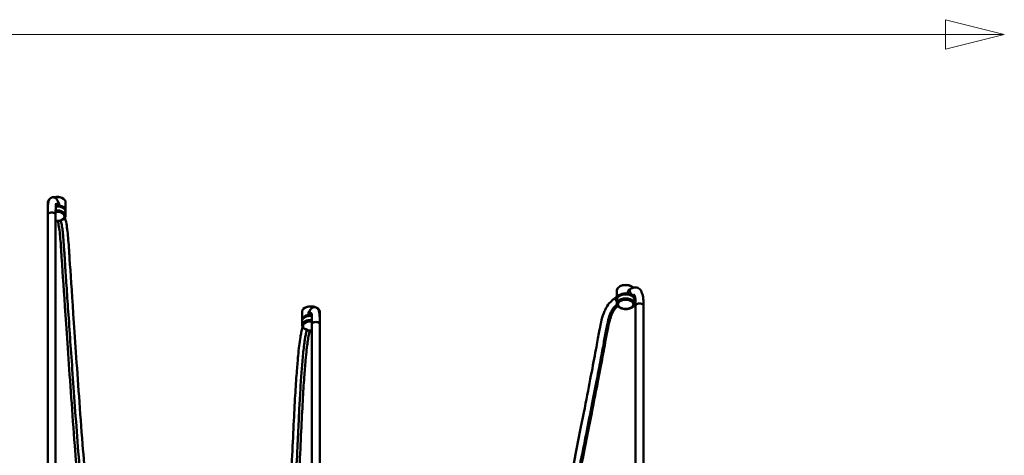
# Model space of a CAD drawing. Header units: millimetres. Extents: x 310 to 3974, y 1182 to 5139.
# Tile 11 of 22: x 2591 to 3594, y 2600 to 3043. Entities that reach past the tile are written whole.
import ezdxf

# ---------------------------------------------------------------- set-up
doc = ezdxf.new("R2010")
doc.units = ezdxf.units.MM
doc.header["$LTSCALE"] = 20
for name, color, linetype, lineweight in [('Widoczne (ISO)', 7, 'Continuous', 50), ('Widoczne wąskie (ISO)', 7, 'Continuous', 50), ('Wymiar (ISO)', 7, 'Continuous', 18)]:
    doc.layers.add(name, color=color, linetype=linetype, lineweight=lineweight)

msp = doc.modelspace()

# ---------------------------------------------------------------- linework, layer by layer
at = {"layer": 'Widoczne (ISO)'}
for p, q in [((2631.4, 2855.8), (2630.2, 2858.4)), ((2635.3, 2861.4), (2635.4, 2861.4)), ((2620.1, 2857.7), (2620.1, 2853.1)), ((2631.4, 2855.9), (2631.4, 2854.3)), ((2631.5, 2853.6), (2631.6, 2853.5)), ((2638.1, 2857.7), (2638.1, 2849.3)), ((2619.9, 2844.7), (2619.9, 2408.9)), ((2627.9, 2844.7), (2627.9, 2408.9)), ((2638.1, 2844), (2638.1, 2848.1)), ((3199.6, 2768), (3199.6, 2759.6)), ((3202.4, 2771.8), (3202.2, 2771.7)), ((3211.6, 2768), (3213.4, 2769)), ((3214.8, 2771.8), (3215, 2771.7)), ((3199.4, 2761), (3199.6, 2761.1)), ((3199.6, 2754.3), (3199.6, 2758.4)), ((3210.4, 2763.9), (3210.5, 2764)), ((3210.9, 2764.6), (3210.9, 2766.3)), ((3216.2, 2761.4), (3217.7, 2762.3)), ((3217.3, 2762.1), (3217.3, 2761)), ((3217.6, 2762.2), (3217.6, 2759.6)), ((3217.6, 2754.3), (3217.6, 2758.4)), ((2881.6, 2749.9), (2881.5, 2749.8)), ((2894.1, 2749.9), (2894.2, 2749.8)), ((3218.7, 2752.1), (3218.7, 2316.3)), ((3226.7, 2752.1), (3226.7, 2316.3)), ((2878.9, 2746.2), (2878.9, 2737.7)), ((2885.3, 2741.9), (2885.4, 2742)), ((2885.5, 2744.3), (2886.8, 2747)), ((2885.5, 2742.8), (2885.5, 2744.4)), ((2896.9, 2746.2), (2896.9, 2741.1)), ((2878.9, 2732.4), (2878.9, 2736.5)), ((2889, 2733.3), (2889, 2060.6)), ((2897, 2733.3), (2897, 2060.6))]:
    msp.add_line(p, q, dxfattribs=at)
for centre, major_axis, ratio, start_param, end_param in [((2629.1, 2857.7), (-9, 0), 0.57735, 5.668037, 6.283185), ((2629.1, 2857.9), (-8.8, 0), 0.57735, 3.926991, 5.094602), ((2629.1, 2857.7), (9, 0), 0.57735, 0, 1.930572), ((2626.5, 2856.8), (3.68, 1.57), 0.7505, 4.847912, 5.956118), ((3208.6, 2768), (-9, 0), 0.57735, 3.649667, 6.283185), ((3208.6, 2768.2), (-8.8, 0), 0.57735, 3.926991, 5.497787), ((3215.6, 2765.7), (2.18, -3.36), 0.538419, 3.89828, 6.266468), ((2887.9, 2746.2), (-9, 0), 0.57735, 4.159574, 6.283185), ((2887.9, 2746.3), (-8.8, 0), 0.57735, 4.107988, 5.497787), ((2887.9, 2746.2), (9, 0), 0.57735, 0, 0.832511), ((2887.9, 2746.3), (-8.8, 0), 0.57735, 3.926991, 3.962601)]:
    msp.add_ellipse(centre, major_axis=major_axis, ratio=ratio, start_param=start_param, end_param=end_param, dxfattribs=at)
for points, knots in [([(2619.9, 2844.7), (2619.9, 2848.9), (2619.9, 2852.9), (2620.5, 2857.3), (2620.6, 2858.4), (2621.2, 2859.8), (2621.3, 2860.1), (2621.7, 2860.6), (2621.8, 2860.9), (2622.4, 2861.5), (2622.8, 2861.8), (2623.7, 2862.3), (2624.1, 2862.5), (2625.1, 2862.6), (2625.6, 2862.6), (2626.5, 2862.4), (2627, 2862.3), (2627.8, 2861.8), (2628.2, 2861.5), (2628.8, 2860.9), (2629.1, 2860.6), (2629.6, 2859.7), (2629.8, 2859.2), (2630.1, 2858.6), (2630.2, 2858.4), (2630.2, 2858.3)], [0, 0, 0, 0, 1.508286, 1.508286, 2.005594, 2.005594, 2.143147, 2.143147, 2.25231, 2.25231, 2.418086, 2.418086, 2.570137, 2.570137, 2.722225, 2.722225, 2.874238, 2.874238, 3.026051, 3.026051, 3.187298, 3.187298, 3.411437, 3.411437, 3.463287, 3.463287, 3.463287, 3.463287]), ([(2630.1, 2858.5), (2630.5, 2858.2), (2630.8, 2857.8), (2631.2, 2856.9), (2631.4, 2856.4), (2631.4, 2855.9)], [-0.3210786, -0.3210786, -0.3210786, -0.3210786, -0.1732118, -0.1732118, 0, 0, 0, 0]), ([(2630.2, 2858.3), (2630.3, 2858), (2630.4, 2857.7), (2630.4, 2857.4), (2630.4, 2857.4), (2630.4, 2857.4)], [1.1357254, 1.1357254, 1.1357254, 1.1357254, 1.2558626, 1.2558626, 1.2586379, 1.2586379, 1.2586379, 1.2586379]), ([(2628.5, 2856.6), (2628.5, 2856.6), (2628.5, 2856.5), (2628.5, 2856.4), (2628.4, 2856.3), (2628.4, 2855.9), (2628.3, 2855.7), (2628.2, 2854.8), (2628.2, 2854.1), (2628, 2852.1), (2628, 2850.6), (2627.9, 2847.6), (2627.9, 2846.2), (2627.9, 2844.7)], [1.164949, 1.164949, 1.164949, 1.164949, 1.233981, 1.233981, 1.339749, 1.339749, 1.51199, 1.51199, 1.822037, 1.822037, 2.428347, 2.428347, 2.971237, 2.971237, 2.971237, 2.971237]), ([(2629.3, 2853.7), (2630.1, 2853.7), (2631, 2853.6), (2632.7, 2853.2), (2633.6, 2853), (2635.1, 2852.3), (2635.9, 2851.8), (2637, 2850.8), (2637.5, 2850.2), (2637.9, 2849.1), (2638.1, 2848.6), (2638.1, 2848.1)], [2.771719, 2.771719, 2.771719, 2.771719, 3.068913, 3.068913, 3.405142, 3.405142, 3.744147, 3.744147, 4.07384, 4.07384, 4.318085, 4.318085, 4.318085, 4.318085]), ([(2631.4, 2854.3), (2631.4, 2854.2), (2631.4, 2854.2), (2631.4, 2854.1), (2631.4, 2854), (2631.4, 2853.9), (2631.5, 2853.8), (2631.5, 2853.7), (2631.5, 2853.6), (2631.5, 2853.6)], [0.32333484, 0.32333484, 0.32333484, 0.32333484, 0.34096573, 0.34096573, 0.35996838, 0.35996838, 0.38086775, 0.38086775, 0.40371433, 0.40371433, 0.40371433, 0.40371433]), ([(2638.1, 2844), (2638.1, 2843.4), (2637.9, 2842.9), (2637.4, 2841.8), (2637, 2841.3), (2636, 2840.3), (2635.3, 2839.9), (2633.8, 2839.1), (2632.9, 2838.8), (2631.1, 2838.5), (2630.1, 2838.4), (2628.7, 2838.3), (2628.3, 2838.4), (2627.9, 2838.4)], [4.318085, 4.318085, 4.318085, 4.318085, 4.583116, 4.583116, 4.872082, 4.872082, 5.200127, 5.200127, 5.53919, 5.53919, 5.875654, 5.875654, 6.026406, 6.026406, 6.026406, 6.026406]), ([(2692.8, 2373.4), (2691.9, 2375.3), (2691.1, 2377.2), (2688.8, 2382.6), (2687.4, 2386.1), (2684.6, 2393.1), (2683.3, 2396.7), (2680.9, 2403.8), (2679.7, 2407.4), (2677.4, 2414.4), (2676.4, 2418), (2674.3, 2424.9), (2673.4, 2428.4), (2671.6, 2435.3), (2670.7, 2438.7), (2669, 2445.5), (2668.2, 2448.9), (2666.7, 2455.8), (2665.9, 2459.2), (2664.5, 2466.2), (2663.8, 2469.7), (2662.5, 2476.9), (2661.8, 2480.6), (2660.5, 2488.2), (2659.9, 2492.2), (2658.6, 2500.5), (2658, 2504.8), (2656.7, 2514.3), (2656.1, 2519.4), (2654.7, 2530.9), (2654, 2537.2), (2652.4, 2552.2), (2651.6, 2560.8), (2649.6, 2582.9), (2648.5, 2596.4), (2646.1, 2626.2), (2645, 2642.6), (2641.6, 2690), (2639.6, 2719), (2636.3, 2766.3), (2635.1, 2784.5), (2633.8, 2804.2), (2633.5, 2809), (2633, 2816.7), (2632.8, 2819.8), (2632.2, 2825.7), (2631.9, 2828.4), (2631.2, 2833.1), (2630.8, 2835.1), (2630.3, 2837.4), (2630.2, 2837.9), (2630, 2838.4)], [2.059597, 2.059597, 2.059597, 2.059597, 2.110386, 2.110386, 2.196638, 2.196638, 2.279344, 2.279344, 2.358203, 2.358203, 2.433434, 2.433434, 2.505602, 2.505602, 2.575479, 2.575479, 2.643973, 2.643973, 2.712113, 2.712113, 2.781097, 2.781097, 2.852409, 2.852409, 2.928071, 2.928071, 3.011203, 3.011203, 3.107474, 3.107474, 3.226094, 3.226094, 3.384577, 3.384577, 3.630292, 3.630292, 3.930292, 3.930292, 4.530292, 4.530292, 5.130292, 5.130292, 5.347719, 5.347719, 5.510789, 5.510789, 5.674006, 5.674006, 5.8105, 5.8105, 5.845981, 5.845981, 5.845981, 5.845981]), ([(2704.3, 2367.9), (2703.2, 2370.2), (2702, 2372.5), (2699.5, 2378), (2698.1, 2381.1), (2695.4, 2387.6), (2694, 2390.9), (2691.5, 2397.7), (2690.3, 2401.1), (2687.9, 2407.9), (2686.8, 2411.4), (2684.7, 2418.2), (2683.6, 2421.6), (2681.7, 2428.3), (2680.8, 2431.6), (2679, 2438.3), (2678.2, 2441.6), (2676.6, 2448.3), (2675.8, 2451.6), (2674.3, 2458.2), (2673.6, 2461.6), (2672.2, 2468.4), (2671.6, 2471.8), (2670.3, 2478.8), (2669.6, 2482.4), (2668.4, 2489.9), (2667.7, 2493.8), (2666.5, 2501.9), (2665.9, 2506.2), (2664.6, 2515.6), (2664, 2520.6), (2662.6, 2532), (2661.9, 2538.3), (2660.3, 2553.2), (2659.5, 2561.8), (2657.5, 2584), (2656.4, 2597.6), (2654.1, 2627.6), (2652.9, 2643.9), (2649.5, 2691.2), (2647.5, 2720.2), (2644.3, 2767.3), (2643.1, 2785.4), (2641.8, 2805), (2641.5, 2809.8), (2641, 2817.5), (2640.7, 2820.7), (2640.2, 2826.5), (2639.9, 2829.3), (2639.1, 2834.5), (2638.7, 2836.9), (2637.9, 2840.1), (2637.6, 2841), (2637.4, 2841.8)], [1.974415, 1.974415, 1.974415, 1.974415, 2.043353, 2.043353, 2.128268, 2.128268, 2.211509, 2.211509, 2.291844, 2.291844, 2.36878, 2.36878, 2.44241, 2.44241, 2.513212, 2.513212, 2.581901, 2.581901, 2.649345, 2.649345, 2.716546, 2.716546, 2.784685, 2.784685, 2.855239, 2.855239, 2.930237, 2.930237, 3.012834, 3.012834, 3.108786, 3.108786, 3.227399, 3.227399, 3.386564, 3.386564, 3.635093, 3.635093, 3.935093, 3.935093, 4.535093, 4.535093, 5.135093, 5.135093, 5.35132, 5.35132, 5.51349, 5.51349, 5.670495, 5.670495, 5.818975, 5.818975, 5.874984, 5.874984, 5.874984, 5.874984]), ([(3210.9, 2766.3), (3210.9, 2766.7), (3211.1, 2767.2), (3211.6, 2768), (3211.9, 2768.4), (3212.6, 2768.7), (3212.9, 2768.8), (3213.2, 2768.9)], [-1.383806, -1.383806, -1.383806, -1.383806, -1.2105941, -1.2105941, -1.0373823, -1.0373823, -0.9225921, -0.9225921, -0.9225921, -0.9225921]), ([(3212.7, 2767.3), (3212.7, 2767.3), (3212.7, 2767.3), (3212.7, 2767.5), (3212.7, 2767.7), (3212.8, 2768.1), (3212.8, 2768.3), (3213, 2768.7), (3213.2, 2768.9), (3213.3, 2769)], [-0.0027753, -0.0027753, -0.0027753, -0.0027753, 0, 0, 0.0805709, 0.0805709, 0.1611765, 0.1611765, 0.2919434, 0.2919434, 0.2919434, 0.2919434]), ([(3213.3, 2769), (3214, 2769.4), (3214.6, 2769.8), (3215.8, 2770.4), (3216.4, 2770.6), (3218, 2770.9), (3219, 2770.9), (3220.7, 2770.4), (3221.4, 2770.1), (3222.6, 2769.2), (3223.2, 2768.7), (3224.1, 2767.5), (3224.5, 2766.8), (3225.3, 2764.9), (3225.7, 2763.8), (3226.4, 2760.3), (3226.6, 2757.9), (3226.7, 2754.4), (3226.7, 2753.2), (3226.7, 2752.1)], [0, 0, 0, 0, 0.242308, 0.242308, 0.450449, 0.450449, 0.77477, 0.77477, 1.032756, 1.032756, 1.287575, 1.287575, 1.593669, 1.593669, 2.054817, 2.054817, 2.945903, 2.945903, 3.365679, 3.365679, 3.365679, 3.365679]), ([(2897, 2331.9), (2898, 2331), (2898.9, 2330.1), (2903.5, 2325.8), (2907.2, 2322.8), (2914.4, 2317.9), (2917.9, 2315.9), (2924.7, 2312.6), (2928.1, 2311.3), (2934.8, 2309.1), (2938.2, 2308.3), (2944.9, 2307.2), (2948.3, 2306.8), (2955.1, 2306.6), (2958.5, 2306.6), (2965.5, 2307.1), (2969.1, 2307.6), (2976.3, 2308.9), (2979.9, 2309.7), (2987.4, 2311.8), (2991.2, 2313.1), (2998.9, 2315.9), (3002.8, 2317.6), (3010.7, 2321.2), (3014.6, 2323.3), (3022.4, 2327.6), (3026.3, 2329.9), (3033.8, 2334.8), (3037.4, 2337.4), (3044.5, 2342.6), (3047.9, 2345.3), (3054.3, 2350.8), (3057.4, 2353.5), (3063.3, 2359), (3066.1, 2361.8), (3071.4, 2367.4), (3073.9, 2370.2), (3078.7, 2375.7), (3081, 2378.5), (3085.3, 2384.2), (3087.4, 2387), (3091.5, 2392.7), (3093.4, 2395.6), (3097.1, 2401.4), (3099, 2404.4), (3102.5, 2410.6), (3104.2, 2413.7), (3107.6, 2420.3), (3109.3, 2423.7), (3112.7, 2430.9), (3114.3, 2434.7), (3117.8, 2443), (3119.5, 2447.6), (3123.1, 2457.7), (3125, 2463.3), (3129.2, 2476.6), (3131.4, 2484.3), (3136.6, 2503.9), (3139.5, 2515.9), (3145.8, 2543.6), (3149, 2559.3), (3158.4, 2605.1), (3164, 2633.5), (3173.1, 2680.2), (3176.6, 2698.4), (3180.2, 2718.2), (3181.1, 2723.1), (3182.7, 2731.2), (3183.3, 2734.5), (3184.9, 2740.8), (3185.9, 2743.8), (3187.7, 2748), (3188.3, 2749.2), (3190.1, 2752.3), (3191.4, 2754.2), (3194.3, 2757.3), (3195.9, 2758.7), (3198.2, 2760.3), (3198.8, 2760.6), (3199.4, 2761)], [1.045604, 1.045604, 1.045604, 1.045604, 1.073673, 1.073673, 1.179968, 1.179968, 1.275167, 1.275167, 1.363963, 1.363963, 1.448699, 1.448699, 1.530915, 1.530915, 1.61193, 1.61193, 1.692932, 1.692932, 1.774888, 1.774888, 1.858419, 1.858419, 1.943651, 1.943651, 2.030044, 2.030044, 2.11626, 2.11626, 2.200553, 2.200553, 2.281732, 2.281732, 2.359309, 2.359309, 2.433377, 2.433377, 2.504419, 2.504419, 2.573156, 2.573156, 2.640462, 2.640462, 2.707337, 2.707337, 2.774946, 2.774946, 2.844728, 2.844728, 2.918628, 2.918628, 2.999607, 2.999607, 3.092967, 3.092967, 3.20753, 3.20753, 3.35935, 3.35935, 3.590228, 3.590228, 3.890228, 3.890228, 4.490228, 4.490228, 5.090228, 5.090228, 5.317671, 5.317671, 5.488253, 5.488253, 5.662521, 5.662521, 5.739584, 5.739584, 5.861505, 5.861505, 5.966755, 5.966755, 6, 6, 6, 6]), ([(3199.6, 2758.4), (3199.6, 2759), (3199.7, 2759.5), (3200.2, 2760.6), (3200.6, 2761.1), (3201.7, 2762.1), (3202.3, 2762.5), (3203.9, 2763.2), (3204.7, 2763.5), (3206.6, 2763.9), (3207.5, 2764), (3209.5, 2764), (3210.4, 2763.9), (3211.8, 2763.7), (3212.3, 2763.5), (3212.8, 2763.4)], [0.129295, 0.129295, 0.129295, 0.129295, 0.394326, 0.394326, 0.683291, 0.683291, 1.011337, 1.011337, 1.3504, 1.3504, 1.686864, 1.686864, 2.021716, 2.021716, 2.207298, 2.207298, 2.207298, 2.207298]), ([(3199.7, 2759), (3199.6, 2759.1), (3199.6, 2759.2), (3199.6, 2759.4), (3199.6, 2759.5), (3199.6, 2759.6)], [0.6815, 0.6815, 0.6815, 0.6815, 0.7334255, 0.7334255, 0.7853982, 0.7853982, 0.7853982, 0.7853982]), ([(3210.5, 2764), (3210.6, 2764), (3210.6, 2764.1), (3210.7, 2764.2), (3210.8, 2764.2), (3210.9, 2764.3), (3210.9, 2764.4), (3210.9, 2764.5), (3210.9, 2764.6), (3210.9, 2764.6)], [0.24295535, 0.24295535, 0.24295535, 0.24295535, 0.26580193, 0.26580193, 0.28670129, 0.28670129, 0.30570394, 0.30570394, 0.32333484, 0.32333484, 0.32333484, 0.32333484]), ([(3216.1, 2761.5), (3216.6, 2761), (3217, 2760.5), (3217.5, 2759.4), (3217.6, 2758.9), (3217.6, 2758.4)], [2.7255011, 2.7255011, 2.7255011, 2.7255011, 3.0266425, 3.0266425, 3.2708878, 3.2708878, 3.2708878, 3.2708878]), ([(3217.3, 2761), (3217.3, 2760.9), (3217.3, 2760.9), (3217.3, 2760.7), (3217.2, 2760.7), (3217.2, 2760.6), (3217.1, 2760.5), (3217, 2760.4), (3217, 2760.4), (3217, 2760.4)], [0.32333484, 0.32333484, 0.32333484, 0.32333484, 0.34096573, 0.34096573, 0.35996838, 0.35996838, 0.38086775, 0.38086775, 0.38538762, 0.38538762, 0.38538762, 0.38538762]), ([(3218.7, 2752.1), (3218.7, 2754.4), (3218.7, 2756.7), (3218.3, 2760.1), (3218, 2761.5), (3217.6, 2762.7), (3217.5, 2762.9), (3217.4, 2763.1), (3217.3, 2763.2), (3217.3, 2763.2), (3217.3, 2763.2), (3217.3, 2763.2)], [0, 0, 0, 0, 0.861186, 0.861186, 1.446545, 1.446545, 1.589207, 1.589207, 1.702094, 1.702094, 1.73217, 1.73217, 1.73217, 1.73217]), ([(2886.8, 2747), (2887.1, 2747.6), (2887.3, 2748), (2887.9, 2748.9), (2888.2, 2749.2), (2888.8, 2749.7), (2889, 2749.9), (2889.7, 2750.3), (2890.3, 2750.6), (2891.4, 2750.7), (2892, 2750.7), (2893, 2750.5), (2893.4, 2750.3), (2894.2, 2749.8), (2894.5, 2749.6), (2895.1, 2749), (2895.3, 2748.6), (2895.7, 2747.9), (2895.9, 2747.5), (2896.3, 2746.1), (2896.5, 2745.2), (2896.8, 2742.7), (2896.9, 2741.1), (2897, 2737.6), (2897, 2735.6), (2897, 2733.3)], [1, 1, 1, 1, 1.1, 1.1, 1.159142, 1.159142, 1.18676, 1.18676, 1.228708, 1.228708, 1.258781, 1.258781, 1.287447, 1.287447, 1.320721, 1.320721, 1.364526, 1.364526, 1.432648, 1.432648, 1.610862, 1.610862, 1.810862, 1.810862, 2, 2, 2, 2]), ([(2897, 2321), (2897.4, 2320.6), (2897.8, 2320.3), (2901.9, 2316.8), (2905.7, 2314.1), (2913.1, 2309.4), (2916.7, 2307.5), (2923.7, 2304.4), (2927.2, 2303.1), (2934.1, 2301.1), (2937.6, 2300.3), (2944.6, 2299.2), (2948.1, 2298.8), (2955.3, 2298.6), (2958.9, 2298.6), (2966.4, 2299.2), (2970.2, 2299.7), (2977.9, 2301), (2981.8, 2301.9), (2989.8, 2304.2), (2993.9, 2305.5), (3002.2, 2308.6), (3006.3, 2310.4), (3014.7, 2314.3), (3018.9, 2316.4), (3027.1, 2321.1), (3031.2, 2323.6), (3039, 2328.7), (3042.9, 2331.4), (3050.2, 2336.9), (3053.7, 2339.8), (3060.5, 2345.5), (3063.7, 2348.4), (3069.8, 2354.2), (3072.7, 2357.1), (3078.2, 2363), (3080.8, 2365.9), (3085.8, 2371.8), (3088.2, 2374.8), (3092.8, 2380.7), (3094.9, 2383.7), (3099.2, 2389.8), (3101.2, 2392.9), (3105.1, 2399.1), (3107, 2402.3), (3110.7, 2408.9), (3112.5, 2412.3), (3116.1, 2419.3), (3117.8, 2423), (3121.3, 2430.7), (3123.1, 2434.9), (3126.7, 2443.9), (3128.5, 2448.8), (3132.3, 2459.8), (3134.3, 2466), (3138.7, 2480.7), (3141, 2489.3), (3146.7, 2511.5), (3149.9, 2525.4), (3156.3, 2554.8), (3159.5, 2570.4), (3168.6, 2615.4), (3174, 2642.6), (3182.5, 2686.7), (3185.7, 2703.5), (3189, 2721.7), (3189.8, 2725.9), (3191.2, 2732.7), (3191.8, 2735.4), (3193.2, 2740.2), (3193.9, 2742.4), (3195.2, 2745.1), (3195.6, 2745.9), (3196.7, 2747.9), (3197.5, 2748.9), (3199, 2750.6), (3199.7, 2751.3), (3200.4, 2751.9)], [1.096894, 1.096894, 1.096894, 1.096894, 1.107569, 1.107569, 1.206237, 1.206237, 1.294079, 1.294079, 1.376027, 1.376027, 1.455091, 1.455091, 1.533302, 1.533302, 1.612072, 1.612072, 1.692364, 1.692364, 1.774765, 1.774765, 1.859474, 1.859474, 1.946213, 1.946213, 2.034072, 2.034072, 2.121422, 2.121422, 2.206544, 2.206544, 2.288396, 2.288396, 2.366636, 2.366636, 2.441461, 2.441461, 2.513418, 2.513418, 2.583268, 2.583268, 2.651909, 2.651909, 2.720371, 2.720371, 2.789861, 2.789861, 2.861899, 2.861899, 2.938585, 2.938585, 3.023216, 3.023216, 3.12186, 3.12186, 3.244206, 3.244206, 3.409554, 3.409554, 3.672411, 3.672411, 3.972411, 3.972411, 4.572411, 4.572411, 5.172411, 5.172411, 5.379308, 5.379308, 5.534481, 5.534481, 5.6822, 5.6822, 5.746983, 5.746983, 5.845839, 5.845839, 5.916593, 5.916593, 5.916593, 5.916593]), ([(3217.6, 2754.3), (3217.6, 2753.8), (3217.5, 2753.2), (3217, 2752.1), (3216.6, 2751.6), (3215.5, 2750.6), (3214.9, 2750.2), (3213.3, 2749.5), (3212.5, 2749.2), (3210.6, 2748.8), (3209.7, 2748.7), (3207.8, 2748.7), (3206.8, 2748.8), (3205, 2749.1), (3204.1, 2749.4), (3202.5, 2750.1), (3201.8, 2750.5), (3200.7, 2751.6), (3200.2, 2752.2), (3199.7, 2753.3), (3199.6, 2753.8), (3199.6, 2754.3)], [3.270888, 3.270888, 3.270888, 3.270888, 3.535919, 3.535919, 3.824884, 3.824884, 4.15293, 4.15293, 4.491993, 4.491993, 4.828456, 4.828456, 5.163308, 5.163308, 5.499537, 5.499537, 5.838542, 5.838542, 6.168235, 6.168235, 6.41248, 6.41248, 6.41248, 6.41248]), ([(2878.9, 2736.5), (2878.9, 2737.1), (2879, 2737.6), (2879.5, 2738.7), (2879.9, 2739.2), (2880.9, 2740.2), (2881.6, 2740.6), (2883.1, 2741.4), (2884, 2741.6), (2885.8, 2742), (2886.7, 2742.1), (2887.7, 2742.1)], [1.182401, 1.182401, 1.182401, 1.182401, 1.447431, 1.447431, 1.736397, 1.736397, 2.064443, 2.064443, 2.403506, 2.403506, 2.728767, 2.728767, 2.728767, 2.728767]), ([(2885.4, 2742), (2885.4, 2742.1), (2885.4, 2742.1), (2885.5, 2742.3), (2885.5, 2742.3), (2885.5, 2742.5), (2885.5, 2742.5), (2885.5, 2742.6), (2885.5, 2742.7), (2885.5, 2742.8)], [0.24295535, 0.24295535, 0.24295535, 0.24295535, 0.26580193, 0.26580193, 0.28670129, 0.28670129, 0.30570394, 0.30570394, 0.32333484, 0.32333484, 0.32333484, 0.32333484]), ([(2885.5, 2744.4), (2885.5, 2744.9), (2885.7, 2745.4), (2886.1, 2746.3), (2886.5, 2746.7), (2886.8, 2747)], [0, 0, 0, 0, 0.1732118, 0.1732118, 0.3232137, 0.3232137, 0.3232137, 0.3232137]), ([(2888.4, 2744.6), (2888.4, 2744.6), (2888.4, 2744.6), (2888.4, 2744.6), (2888.4, 2744.5), (2888.5, 2744.3), (2888.5, 2744.1), (2888.7, 2743.2), (2888.8, 2742.4), (2888.9, 2740.2), (2889, 2738.5), (2889, 2735.5), (2889, 2734.5), (2889, 2733.3)], [1.4236809, 1.4236809, 1.4236809, 1.4236809, 1.4260608, 1.4260608, 1.4770083, 1.4770083, 1.5576873, 1.5576873, 1.7012627, 1.7012627, 1.9012627, 1.9012627, 2, 2, 2, 2]), ([(2810.3, 2541.7), (2810.3, 2533.7), (2810.2, 2520.4), (2810.2, 2495.4), (2810.2, 2484.7), (2810.4, 2463.1), (2810.5, 2452.1), (2811, 2433.9), (2811.2, 2426.6), (2811.7, 2414), (2812, 2408.6), (2812.5, 2399.1), (2812.8, 2394.9), (2813.6, 2384), (2814.3, 2377.6), (2815.5, 2367.3), (2816.1, 2363.1), (2817.3, 2356), (2817.9, 2352.9), (2819.1, 2347.8), (2819.6, 2345.6), (2820.8, 2341.8), (2821.3, 2340.3), (2822.4, 2337.7), (2822.9, 2336.6), (2823.9, 2335), (2824.3, 2334.3), (2825.5, 2332.8), (2826.1, 2332.4), (2827, 2332), (2827, 2331.9), (2828.3, 2332.5), (2829.1, 2333), (2830.8, 2334.7), (2831.7, 2335.8), (2833.5, 2338.6), (2834.5, 2340.2), (2836.5, 2344.1), (2837.5, 2346.3), (2839.5, 2351.1), (2840.5, 2353.7), (2842.4, 2359.4), (2843.4, 2362.5), (2845.3, 2369), (2846.2, 2372.6), (2848.1, 2380.2), (2849, 2384.2), (2850.8, 2393.1), (2851.8, 2398), (2853.6, 2408.7), (2854.6, 2414.7), (2856, 2424.6), (2856.5, 2428.4), (2857.6, 2436.8), (2858.1, 2441.3), (2859.3, 2451.5), (2859.8, 2457.2), (2861.1, 2470.2), (2861.7, 2477.7), (2863.1, 2495.5), (2863.9, 2505.9), (2865.4, 2530.8), (2866.2, 2545.2), (2868.4, 2587.3), (2869.5, 2613.5), (2871.1, 2645.7), (2871.6, 2655.3), (2872.6, 2672.3), (2873.1, 2679.7), (2874.1, 2691.7), (2874.5, 2696.6), (2875.3, 2704.7), (2875.6, 2708), (2876.4, 2714.3), (2876.8, 2717.3), (2877.5, 2721.8), (2877.8, 2723.3), (2878.5, 2726.6), (2879, 2728.5), (2879.5, 2730.3)], [0, 0, 0, 0, 0.232422, 0.232422, 0.382422, 0.382422, 0.532422, 0.532422, 0.638507, 0.638507, 0.723075, 0.723075, 0.794356, 0.794356, 0.918797, 0.918797, 1.019945, 1.019945, 1.109746, 1.109746, 1.191496, 1.191496, 1.266048, 1.266048, 1.333958, 1.333958, 1.395923, 1.395923, 1.511416, 1.511416, 1.670048, 1.670048, 1.787576, 1.787576, 1.889336, 1.889336, 1.994535, 1.994535, 2.101716, 2.101716, 2.209304, 2.209304, 2.317883, 2.317883, 2.4295, 2.4295, 2.547443, 2.547443, 2.676561, 2.676561, 2.824448, 2.824448, 2.914607, 2.914607, 3.018593, 3.018593, 3.143988, 3.143988, 3.303476, 3.303476, 3.521543, 3.521543, 3.821543, 3.821543, 4.421543, 4.421543, 4.721543, 4.721543, 5.021543, 5.021543, 5.266158, 5.266158, 5.449618, 5.449618, 5.636089, 5.636089, 5.732369, 5.732369, 5.85981, 5.85981, 5.85981, 5.85981]), ([(2889, 2726.9), (2888.7, 2726.8), (2888.3, 2726.8), (2887, 2726.8), (2886.1, 2726.9), (2884.2, 2727.2), (2883.4, 2727.5), (2881.8, 2728.2), (2881.1, 2728.7), (2879.9, 2729.7), (2879.5, 2730.3), (2879, 2731.4), (2878.9, 2731.9), (2878.9, 2732.4)], [5.757265, 5.757265, 5.757265, 5.757265, 5.881562, 5.881562, 6.216414, 6.216414, 6.552642, 6.552642, 6.891647, 6.891647, 7.221341, 7.221341, 7.465586, 7.465586, 7.465586, 7.465586]), ([(2802.3, 2541.7), (2802.3, 2535.7), (2802.3, 2526.8), (2802.2, 2507.3), (2802.2, 2497), (2802.3, 2475.8), (2802.4, 2464.7), (2802.7, 2444.9), (2802.9, 2436.1), (2803.4, 2421.1), (2803.7, 2414.8), (2804.2, 2403.8), (2804.5, 2399.1), (2805.4, 2386.6), (2806, 2379.4), (2807.4, 2367.6), (2808, 2362.9), (2809.4, 2354.7), (2810, 2351.3), (2811.5, 2345.2), (2812.2, 2342.5), (2813.7, 2337.9), (2814.5, 2335.8), (2816.1, 2332.3), (2817, 2330.8), (2818.8, 2328.3), (2819.8, 2327.2), (2821.6, 2325.8), (2822.4, 2325.2), (2824.6, 2324.3), (2826.1, 2324), (2829, 2324.2), (2830.2, 2324.6), (2833, 2325.9), (2834.3, 2326.9), (2837.3, 2329.9), (2838.8, 2331.9), (2841.6, 2336.5), (2843, 2339.1), (2845.5, 2344.6), (2846.7, 2347.5), (2848.9, 2353.7), (2850, 2357), (2852.1, 2363.9), (2853.1, 2367.6), (2855.1, 2375.4), (2856.1, 2379.5), (2858.1, 2388.5), (2859, 2393.4), (2861, 2404.1), (2861.9, 2410), (2863.4, 2419.7), (2863.9, 2423.4), (2865, 2431.4), (2865.5, 2435.8), (2866.6, 2445.4), (2867.2, 2450.7), (2868.4, 2462.8), (2869, 2469.6), (2870.4, 2485.6), (2871.1, 2494.9), (2872.7, 2517.9), (2873.5, 2531.8), (2875, 2559.6), (2875.7, 2573.6), (2876.9, 2600.2), (2877.5, 2612.7), (2878.6, 2635.5), (2879.1, 2645.8), (2880.1, 2664.1), (2880.6, 2672.1), (2881.6, 2685.6), (2882, 2691.2), (2882.9, 2700.3), (2883.2, 2704), (2883.8, 2709.4), (2884.1, 2711.3), (2884.6, 2715.5), (2884.9, 2717.7), (2885.5, 2721), (2885.8, 2722.2), (2886.3, 2724.5), (2886.6, 2725.7), (2886.9, 2726.8)], [0, 0, 0, 0, 0.173962, 0.173962, 0.323962, 0.323962, 0.473962, 0.473962, 0.597341, 0.597341, 0.691782, 0.691782, 0.770038, 0.770038, 0.905473, 0.905473, 1.014995, 1.014995, 1.113128, 1.113128, 1.205789, 1.205789, 1.295193, 1.295193, 1.382361, 1.382361, 1.460274, 1.460274, 1.516148, 1.516148, 1.601744, 1.601744, 1.680383, 1.680383, 1.784511, 1.784511, 1.920755, 1.920755, 2.049303, 2.049303, 2.168796, 2.168796, 2.284369, 2.284369, 2.400092, 2.400092, 2.520087, 2.520087, 2.649415, 2.649415, 2.795322, 2.795322, 2.882708, 2.882708, 2.982148, 2.982148, 3.099712, 3.099712, 3.246196, 3.246196, 3.440366, 3.440366, 3.726558, 3.726558, 4.026558, 4.026558, 4.326558, 4.326558, 4.626558, 4.626558, 4.926558, 4.926558, 5.194919, 5.194919, 5.396189, 5.396189, 5.511661, 5.511661, 5.655726, 5.655726, 5.739647, 5.739647, 5.829874, 5.829874, 5.829874, 5.829874])]:
    msp.add_open_spline(points, degree=3, knots=knots, dxfattribs=at)
for points in [[(2638.1, 2849.3), (2638.1, 2849.1), (2638, 2848.9), (2638, 2848.7)], [(3217.6, 2759.6), (3217.6, 2759.4), (3217.6, 2759.2), (3217.6, 2759)], [(2878.9, 2737.1), (2878.9, 2737.3), (2878.9, 2737.5), (2878.9, 2737.7)]]:
    msp.add_open_spline(points, degree=3, dxfattribs=at)
at = {"layer": 'Widoczne wąskie (ISO)'}
for centre, major_axis, ratio, start_param, end_param in [((2629.1, 2844), (9, 0), 0.57735, 0, 1.696965), ((2629.1, 2848.1), (9, 0), 0.57735, 0, 1.67825), ((2626.5, 2856.8), (3.73, 1.45), 0.706561, 4.894124, 5.97993), ((2629.1, 2849.3), (9, 0), 0.57735, 0, 1.308997), ((2629.1, 2848.9), (8.5, 0), 0.57735, 0.53157, 1.274689), ((2623.9, 2844.7), (4, 0), 0.57735, 0, 3.141593), ((2629.1, 2843.2), (8, 0), 0.57735, 4.564806, 7.999164), ((3201.4, 2757.5), (-2, 3.46), 0.57735, 0, 1.661111), ((3208.6, 2759.6), (-9, 0), 0.57735, 4.45059, 6.283185), ((3208.6, 2758.4), (-9, 0), 0.57735, 3.141593, 6.283185), ((3208.6, 2754.3), (9, 0), 0.57735, 0, 3.141593), ((3208.6, 2759.2), (8.5, 0), 0.57735, 1.343305, 2.610023), ((3215.6, 2765.7), (2.36, -3.23), 0.497044, 3.86957, 5.440366), ((3215.6, 2765.7), (2.36, -3.23), 0.497044, 5.440366, 6.161531), ((3208.6, 2759.6), (9, 0), 0.57735, 0, 0.261799), ((3222.7, 2752.1), (4, 0), 0.57735, 0, 3.141593), ((2887.9, 2737.7), (-9, 0), 0.57735, 4.974188, 6.283185), ((2887.9, 2736.5), (-9, 0), 0.57735, 4.607593, 6.283185), ((2887.9, 2737.3), (8.5, 0), 0.57735, 1.866904, 2.610023), ((2890.5, 2745.4), (-3.63, 1.68), 0.788675, 0, 1.454862), ((2887.9, 2732.4), (-9, 0), 0.57735, 4.586534, 6.283185), ((2887.9, 2731.6), (-8, 0), 0.57735, 4.567281, 8.001564), ((2893, 2733.3), (4, 0), 0.57735, 0, 3.141593)]:
    msp.add_ellipse(centre, major_axis=major_axis, ratio=ratio, start_param=start_param, end_param=end_param, dxfattribs=at)
msp.add_ellipse((3208.6, 2753.5), major_axis=(8, 0), ratio=0.57735, dxfattribs=at)
for points, knots in [([(2696.4, 2371.8), (2695.8, 2373.1), (2695.3, 2374.4), (2694.7, 2375.7), (2691.1, 2384), (2687.6, 2393.1), (2684.3, 2402.8), (2681, 2412.6), (2677.9, 2423), (2675.1, 2433.8), (2672.4, 2444.4), (2669.9, 2455.4), (2667.7, 2466.5), (2665.5, 2477.2), (2663.7, 2488.1), (2662, 2499.1), (2660.5, 2509.6), (2659.1, 2520.1), (2657.9, 2530.7), (2656.5, 2543), (2655.2, 2555.3), (2654.1, 2567.7), (2652.8, 2581.3), (2651.7, 2594.9), (2650.6, 2608.5), (2649.6, 2622.3), (2648.5, 2636.1), (2647.6, 2649.5), (2646.6, 2662.5), (2645.7, 2675.2), (2644.9, 2687.3), (2644.1, 2698.5), (2643.3, 2709.3), (2642.6, 2719.4), (2641.9, 2730.4), (2641.2, 2740.6), (2640.5, 2749.9), (2639.9, 2759.3), (2639.3, 2767.9), (2638.8, 2775.6), (2638.3, 2782.8), (2637.9, 2789.2), (2637.5, 2795.1), (2637.2, 2800.3), (2636.9, 2805), (2636.6, 2809.4), (2636.4, 2813), (2636.1, 2816.3), (2635.9, 2819.4), (2635.7, 2822.3), (2635.5, 2824.9), (2635.2, 2827.3), (2634.9, 2829.5), (2634.7, 2831.6), (2634.3, 2833.3), (2634, 2835), (2633.7, 2836.5), (2633.3, 2838), (2633.2, 2838.3), (2633.1, 2838.6), (2633, 2838.9)], [2.059356, 2.059356, 2.059356, 2.059356, 2.093715, 2.093715, 2.093715, 2.307335, 2.307335, 2.307335, 2.524358, 2.524358, 2.524358, 2.73786, 2.73786, 2.73786, 2.943692, 2.943692, 2.943692, 3.139664, 3.139664, 3.139664, 3.365625, 3.365625, 3.365625, 3.612906, 3.612906, 3.612906, 3.864613, 3.864613, 3.864613, 4.10738, 4.10738, 4.10738, 4.333179, 4.333179, 4.333179, 4.578507, 4.578507, 4.578507, 4.826388, 4.826388, 4.826388, 5.056498, 5.056498, 5.056498, 5.256879, 5.256879, 5.256879, 5.423636, 5.423636, 5.423636, 5.576154, 5.576154, 5.576154, 5.721923, 5.721923, 5.721923, 5.86266, 5.86266, 5.86266, 5.891538, 5.891538, 5.891538, 5.891538]), ([(3215.9, 2762.7), (3216.3, 2762.9), (3216.5, 2763), (3216.7, 2763.1), (3216.9, 2763.2), (3217, 2763.2), (3217.2, 2763.2), (3217.2, 2763.2), (3217.3, 2763.1), (3217.4, 2763.1)], [1, 1, 1, 1, 1.1296366, 1.1296366, 1.1296366, 1.2424675, 1.2424675, 1.2424675, 1.2900159, 1.2900159, 1.2900159, 1.2900159]), ([(2912.4, 2310), (2913.7, 2309.2), (2915, 2308.5), (2916.3, 2307.9), (2922.5, 2304.7), (2928.9, 2302.4), (2935.6, 2300.9), (2942.1, 2299.5), (2948.8, 2298.9), (2955.6, 2299), (2962.3, 2299.1), (2969.1, 2299.9), (2976, 2301.4), (2984.2, 2303.1), (2992.6, 2305.8), (3001, 2309.2), (3010.5, 2313.2), (3020.1, 2318.1), (3029.3, 2323.9), (3039.2, 2330.1), (3048.7, 2337.2), (3057.6, 2345), (3066.7, 2352.9), (3075.1, 2361.6), (3082.8, 2370.7), (3090.3, 2379.7), (3097.1, 2389.3), (3103.1, 2399.1), (3108.9, 2408.6), (3114, 2418.5), (3118.5, 2428.5), (3122.8, 2438.1), (3126.5, 2447.8), (3129.9, 2457.7), (3133.7, 2469.1), (3137.1, 2480.7), (3140.3, 2492.5), (3143.7, 2505.3), (3146.7, 2518.3), (3149.6, 2531.3), (3152.6, 2544.5), (3155.4, 2557.6), (3158, 2570.5), (3160.6, 2583), (3163, 2595.1), (3165.4, 2606.8), (3167.5, 2617.6), (3169.6, 2627.9), (3171.5, 2637.6), (3173.5, 2648.1), (3175.5, 2657.9), (3177.2, 2666.9), (3179, 2675.9), (3180.5, 2684.1), (3182, 2691.6), (3183.3, 2698.5), (3184.4, 2704.7), (3185.5, 2710.4), (3186.4, 2715.3), (3187.2, 2719.9), (3188, 2724.1), (3188.6, 2727.5), (3189.2, 2730.8), (3189.9, 2733.7), (3190.5, 2736.5), (3191.1, 2738.9), (3191.8, 2741.2), (3192.5, 2743.3), (3193.3, 2745.1), (3194.1, 2746.7), (3195, 2748.3), (3195.9, 2749.6), (3197, 2750.8), (3197.8, 2751.6), (3198.7, 2752.4), (3199.8, 2753.2)], [1.229422, 1.229422, 1.229422, 1.229422, 1.262357, 1.262357, 1.262357, 1.419326, 1.419326, 1.419326, 1.571258, 1.571258, 1.571258, 1.718233, 1.718233, 1.718233, 1.893567, 1.893567, 1.893567, 2.093715, 2.093715, 2.093715, 2.307335, 2.307335, 2.307335, 2.524358, 2.524358, 2.524358, 2.73786, 2.73786, 2.73786, 2.943692, 2.943692, 2.943692, 3.139664, 3.139664, 3.139664, 3.365625, 3.365625, 3.365625, 3.612906, 3.612906, 3.612906, 3.864613, 3.864613, 3.864613, 4.10738, 4.10738, 4.10738, 4.333179, 4.333179, 4.333179, 4.578507, 4.578507, 4.578507, 4.826388, 4.826388, 4.826388, 5.056498, 5.056498, 5.056498, 5.256879, 5.256879, 5.256879, 5.423636, 5.423636, 5.423636, 5.576154, 5.576154, 5.576154, 5.721923, 5.721923, 5.721923, 5.86266, 5.86266, 5.86266, 5.956845, 5.956845, 5.956845, 5.956845]), ([(2825.6, 2324.2), (2825.8, 2324.1), (2825.9, 2324.1), (2826, 2324.1), (2828.9, 2323.9), (2832, 2326.1), (2835, 2330.3), (2837.8, 2334.2), (2840.6, 2339.8), (2843.3, 2346.8), (2845.9, 2353.3), (2848.3, 2361.1), (2850.5, 2369.7), (2852.6, 2377.8), (2854.5, 2386.6), (2856.3, 2396), (2858.4, 2407.4), (2860.3, 2419.6), (2861.9, 2432.3), (2864, 2448.8), (2865.7, 2466.3), (2867.1, 2484.2), (2868.4, 2499.6), (2869.4, 2515.3), (2870.3, 2530.9), (2871.2, 2545.1), (2871.9, 2559.3), (2872.6, 2572.8), (2873.1, 2585), (2873.7, 2596.7), (2874.2, 2607.7), (2874.6, 2617.3), (2875.1, 2626.4), (2875.5, 2634.8), (2875.8, 2642.2), (2876.2, 2649.1), (2876.5, 2655.4), (2877, 2663.2), (2877.4, 2670.2), (2877.8, 2676.5), (2878.3, 2682.5), (2878.7, 2687.8), (2879.1, 2692.7), (2879.3, 2695.6), (2879.6, 2698.4), (2879.8, 2701.1), (2880.1, 2703.8), (2880.3, 2706.4), (2880.6, 2708.9), (2880.9, 2711.4), (2881.2, 2713.7), (2881.5, 2715.9), (2881.7, 2717.5), (2882, 2719), (2882.2, 2720.4), (2882.5, 2721.8), (2882.8, 2723.1), (2883.1, 2724.4), (2883.3, 2725.4), (2883.6, 2726.4), (2883.9, 2727.4)], [1.563246, 1.563246, 1.563246, 1.563246, 1.576486, 1.576486, 1.576486, 1.866713, 1.866713, 1.866713, 2.137898, 2.137898, 2.137898, 2.39129, 2.39129, 2.39129, 2.628058, 2.628058, 2.628058, 2.915363, 2.915363, 2.915363, 3.289961, 3.289961, 3.289961, 3.613445, 3.613445, 3.613445, 3.909082, 3.909082, 3.909082, 4.173351, 4.173351, 4.173351, 4.406798, 4.406798, 4.406798, 4.611679, 4.611679, 4.611679, 4.866926, 4.866926, 4.866926, 5.107588, 5.107588, 5.107588, 5.252988, 5.252988, 5.252988, 5.403246, 5.403246, 5.403246, 5.556101, 5.556101, 5.556101, 5.669804, 5.669804, 5.669804, 5.782117, 5.782117, 5.782117, 5.878502, 5.878502, 5.878502, 5.878502])]:
    msp.add_open_spline(points, degree=3, knots=knots, dxfattribs=at)
at = {"layer": 'Wymiar (ISO)', "lineweight": 18}
for p, q in [((3594.2, 3028.5), (3534.2, 3043.5)), ((3534.2, 3043.5), (3534.2, 3013.5)), ((3534.2, 3028.5), (2064, 3028.5)), ((3534.2, 3028.5), (3594.2, 3028.5)), ((3534.2, 3013.5), (3594.2, 3028.5))]:
    msp.add_line(p, q, dxfattribs=at)
at = {"layer": 'Wymiar (ISO)', "lineweight": 18, "flags": 128}
msp.add_lwpolyline([(3534.2, 3013.5), (3594.2, 3028.5), (3534.2, 3043.5), (3534.2, 3013.5)], dxfattribs=at)
at = {"layer": 'Wymiar (ISO)'}
msp.add_solid([(3534.2, 3013.5), (3594.2, 3028.5), (3534.2, 3043.5), (3534.2, 3013.5)], dxfattribs=at)

doc.saveas('drawing.dxf')
